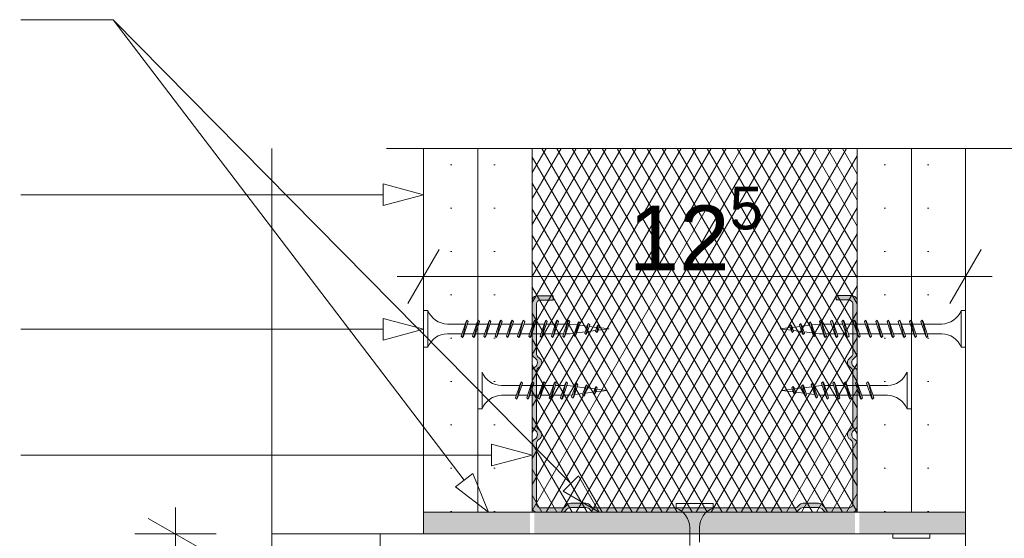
# Paper-space layout 'AD-01 DETAL MONTAŻU BRAMY' of a CAD drawing. Header units: millimetres. Extents: x 0 to 420, y 0 to 297.
# Tile 5 of 16: x 90 to 113, y 87 to 98. Entities that reach past the tile are written whole.
import ezdxf
from ezdxf.xclip import XClip

# ---------------------------------------------------------------- set-up
doc = ezdxf.new("R2010")
doc.units = ezdxf.units.MM
doc.header["$MEASUREMENT"] = 0
doc.header["$XCLIPFRAME"] = 0
doc.linetypes.add('LINIE_3', pattern=[25, 15, -10])
for name, color, linetype, lineweight, true_color in [('0_Nr_pióra__170', 7, 'Continuous', 5, 0x1c1c1c), ('0_Nr_pióra__7', 7, 'Continuous', 18, 0x171717), ('A_ściany proj_Nr_pióra__21', 7, 'Continuous', 5, 0xb0b0b0)]:
    doc.layers.add(name, color=color, linetype=linetype, lineweight=lineweight, true_color=true_color)
for name, color, linetype, lineweight in [('0_Nr_pióra__2', 8, 'Continuous', 13), ('0_Nr_pióra__3', 252, 'Continuous', 13), ('A_stolarka_Nr_pióra__1', 7, 'Continuous', 20), ('A_strop_Nr_pióra__1', 7, 'Continuous', 20), ('A_wymiary_Nr_pióra__1', 7, 'Continuous', 20), ('A_wymiary_Nr_pióra__2', 8, 'Continuous', 13), ('A_ściany proj_Nr_pióra__1', 7, 'Continuous', 20), ('A_ściany proj_Nr_pióra__2', 8, 'Continuous', 13)]:
    doc.layers.add(name, color=color, linetype=linetype, lineweight=lineweight)
doc.layers.add('A_podrys', color=7, linetype='Continuous')
doc.layers.add('A_ściany proj', color=7, linetype='Continuous')
doc.styles.add('STYL_AUTOMATYCZNY_1', font='arial.ttf')
pattern_1 = [(0, (-17681.2045, -4386.8669), (0, 1), [0, -1])]

# ---------------------------------------------------------------- blocks, each defined once
blk = doc.blocks.new('Rysunek_5_5', base_point=(-17681.204, -4386.867))
at = {"linetype": 'Continuous', "lineweight": 0, "true_color": 0x4b4b4b}
blk.add_hatch(color=251, dxfattribs=at).paths.add_polyline_path([(101.658, 89.125, 0.267949), (101.72, 89.017, -0.57735), (101.72, 88.8, 0.267949), (101.658, 88.692), (101.658, 87.239, 0.414214), (101.783, 87.114), (102.344, 87.114, 0.247529), (102.447, 87.168, -0.247529), (102.55, 87.222), (102.9, 87.222, -0.247529), (103.003, 87.168, 0.247529), (103.106, 87.114), (107.709, 87.114, 0.247529), (107.812, 87.168, -0.247529), (107.915, 87.222), (108.265, 87.222, -0.247529), (108.368, 87.168, 0.247529), (108.471, 87.114), (109.033, 87.114, 0.414214), (109.158, 87.239), (109.158, 88.692, 0.267949), (109.095, 88.8, -0.57735), (109.095, 89.017, 0.267949), (109.158, 89.125), (109.158, 90.355, 0.267949), (109.095, 90.463, -0.57735), (109.095, 90.679, 0.267949), (109.158, 90.788), (109.158, 91.99, 0.414214), (109.033, 92.115), (108.67, 92.115), (108.67, 92.015), (108.958, 92.015, -0.414214), (109.058, 91.915), (109.058, 90.788, -0.267949), (108.995, 90.679, 0.57735), (108.995, 90.463, -0.267949), (109.058, 90.355), (109.058, 89.125, -0.267949), (108.995, 89.017, 0.57735), (108.995, 88.8, -0.267949), (109.058, 88.692), (109.058, 87.314, -0.414214), (108.958, 87.214), (108.471, 87.214, -0.247529), (108.368, 87.268, 0.247529), (108.265, 87.322), (107.915, 87.322, 0.247529), (107.812, 87.268, -0.247529), (107.709, 87.214), (103.106, 87.214, -0.247529), (103.003, 87.268, 0.247529), (102.9, 87.322), (102.55, 87.322, 0.247529), (102.447, 87.268, -0.247529), (102.344, 87.214), (101.858, 87.214, -0.414214), (101.758, 87.314), (101.758, 88.692, -0.267949), (101.82, 88.8, 0.57735), (101.82, 89.017, -0.267949), (101.758, 89.125), (101.758, 90.355, -0.267949), (101.82, 90.463, 0.57735), (101.82, 90.679, -0.267949), (101.758, 90.788), (101.758, 91.914, -0.414214), (101.858, 92.014), (102.146, 92.014), (102.146, 92.114), (101.783, 92.114, 0.414214), (101.658, 91.989), (101.658, 90.788, 0.267949), (101.72, 90.679, -0.57735), (101.72, 90.463, 0.267949), (101.658, 90.355)])
at = {"layer": 'A_ściany proj', "linetype": 'Continuous', "lineweight": 13}
h = blk.add_hatch(dxfattribs=at)
h.set_pattern_fill('gypsum_0005', color=8, style=0, pattern_type=2)
h.set_pattern_definition(pattern_1)
h.paths.add_polyline_path([(99.158, 95.514), (99.158, 87.114), (100.408, 87.114), (100.408, 95.514)])
h = blk.add_hatch(dxfattribs=at)
h.set_pattern_fill('gypsum_0005', color=8, style=0, pattern_type=2)
h.set_pattern_definition(pattern_1)
h.paths.add_polyline_path([(100.408, 95.514), (100.408, 87.114), (101.658, 87.114), (101.658, 95.514)])
h = blk.add_hatch(dxfattribs=at)
h.set_pattern_fill('batt_insulation_0005', color=8, style=0, pattern_type=2)
h.set_pattern_definition([(60, (-17681.20446, -4386.86687), (-0.259807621, 0.15), []), (120, (-17681.20446, -4386.86687), (0.259807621, 0.15), [])])
h.paths.add_polyline_path([(101.658, 87.114), (109.158, 87.114), (109.158, 95.514), (101.658, 95.514)])
h = blk.add_hatch(dxfattribs=at)
h.set_pattern_fill('gypsum_0005', color=8, style=0, pattern_type=2)
h.set_pattern_definition(pattern_1)
h.paths.add_polyline_path([(110.408, 87.114), (110.408, 95.514), (109.158, 95.514), (109.158, 87.114)])
h = blk.add_hatch(dxfattribs=at)
h.set_pattern_fill('gypsum_0005', color=8, style=0, pattern_type=2)
h.set_pattern_definition(pattern_1)
h.paths.add_polyline_path([(111.658, 87.114), (111.658, 95.514), (110.408, 95.514), (110.408, 87.114)])
for points in [[(99.158, 87.114), (99.158, 86.614), (101.608, 86.614), (101.608, 87.114)], [(101.708, 87.114), (101.708, 86.614), (109.108, 86.614), (109.108, 87.114)], [(109.208, 87.114), (109.208, 86.614), (111.658, 86.614), (111.658, 87.114)]]:
    blk.add_hatch(color=8, dxfattribs=at).paths.add_polyline_path(points)
h = blk.add_hatch(dxfattribs=at)
h.set_pattern_fill('gypsum_0005', color=8, style=0, pattern_type=2)
h.set_pattern_definition(pattern_1)
h.paths.add_polyline_path([(95.658, 86.614), (95.658, 67.114), (98.158, 67.114), (98.158, 86.614)])
h = blk.add_hatch(dxfattribs=at)
h.set_pattern_fill('gypsum_0005', color=8, style=0, pattern_type=2)
h.set_pattern_definition(pattern_1)
h.paths.add_polyline_path([(98.158, 86.614), (98.158, 84.114), (111.658, 84.114), (111.658, 86.614)])
at = {"layer": '0_Nr_pióra__170', "color": 250, "linetype": 'Continuous', "lineweight": 5, "true_color": 0x1c1c1c}
for p, q in [((92.001, 98.484), (89.867, 98.484)), ((92.001, 98.484), (89.867, 98.484)), ((100.092, 87.856), (92.001, 98.484)), ((102.552, 87.778), (92.001, 98.484)), ((92.001, 94.443), (89.867, 94.443)), ((98.224, 94.443), (92.001, 94.443)), ((92.001, 91.34), (89.867, 91.34)), ((98.224, 91.34), (92.001, 91.34)), ((92.001, 88.436), (89.867, 88.436)), ((100.724, 88.436), (92.001, 88.436))]:
    blk.add_line(p, q, dxfattribs=at)
at = {"layer": '0_Nr_pióra__2', "color": 8, "linetype": 'Continuous', "lineweight": 13}
for p, q in [((99.158, 91.772), (99.258, 91.772)), ((99.158, 90.922), (99.158, 91.772)), ((99.258, 90.922), (99.258, 91.772)), ((111.658, 91.772), (111.558, 91.772)), ((111.558, 90.922), (111.558, 91.772)), ((111.658, 90.922), (111.658, 91.772)), ((100.026, 91.179), (100.139, 91.516)), ((100.057, 91.147), (100.157, 91.547)), ((100.076, 91.179), (100.189, 91.516)), ((100.157, 91.547), (100.139, 91.516)), ((100.157, 91.547), (100.189, 91.516)), ((100.286, 91.179), (100.399, 91.516)), ((100.317, 91.147), (100.417, 91.547)), ((100.336, 91.179), (100.449, 91.516)), ((100.417, 91.547), (100.399, 91.516)), ((100.417, 91.547), (100.449, 91.516)), ((100.546, 91.179), (100.659, 91.516)), ((100.577, 91.147), (100.677, 91.547)), ((100.596, 91.179), (100.709, 91.516)), ((100.677, 91.547), (100.659, 91.516)), ((100.677, 91.547), (100.709, 91.516)), ((100.806, 91.179), (100.919, 91.516)), ((100.837, 91.147), (100.937, 91.547)), ((100.856, 91.179), (100.969, 91.516)), ((100.937, 91.547), (100.919, 91.516)), ((100.937, 91.547), (100.969, 91.516)), ((101.066, 91.179), (101.179, 91.516)), ((101.097, 91.147), (101.197, 91.547)), ((101.116, 91.179), (101.229, 91.516)), ((101.197, 91.547), (101.179, 91.516)), ((101.197, 91.547), (101.229, 91.516)), ((101.326, 91.179), (101.439, 91.516)), ((101.357, 91.147), (101.457, 91.547)), ((101.376, 91.179), (101.489, 91.516)), ((101.457, 91.547), (101.439, 91.516)), ((101.457, 91.547), (101.489, 91.516)), ((101.586, 91.179), (101.699, 91.516)), ((101.617, 91.147), (101.717, 91.547)), ((101.636, 91.179), (101.749, 91.516)), ((101.717, 91.547), (101.699, 91.516)), ((101.717, 91.547), (101.749, 91.516)), ((101.846, 91.179), (101.959, 91.516)), ((101.877, 91.147), (101.977, 91.547)), ((101.896, 91.179), (102.009, 91.516)), ((101.977, 91.547), (101.959, 91.516)), ((101.977, 91.547), (102.009, 91.516)), ((102.106, 91.179), (102.219, 91.516)), ((102.137, 91.147), (102.237, 91.547)), ((102.156, 91.179), (102.269, 91.516)), ((102.237, 91.547), (102.219, 91.516)), ((102.237, 91.547), (102.269, 91.516)), ((102.366, 91.179), (102.479, 91.516)), ((102.397, 91.147), (102.497, 91.547)), ((102.416, 91.179), (102.529, 91.516)), ((102.497, 91.547), (102.479, 91.516)), ((102.497, 91.547), (102.529, 91.516)), ((108.318, 91.547), (108.286, 91.516)), ((108.399, 91.179), (108.286, 91.516)), ((108.318, 91.547), (108.336, 91.516)), ((108.418, 91.147), (108.318, 91.547)), ((108.449, 91.179), (108.336, 91.516)), ((108.578, 91.547), (108.546, 91.516)), ((108.659, 91.179), (108.546, 91.516)), ((108.578, 91.547), (108.596, 91.516)), ((108.678, 91.147), (108.578, 91.547)), ((108.709, 91.179), (108.596, 91.516)), ((108.838, 91.547), (108.806, 91.516)), ((108.919, 91.179), (108.806, 91.516)), ((108.838, 91.547), (108.856, 91.516)), ((108.938, 91.147), (108.838, 91.547)), ((108.969, 91.179), (108.856, 91.516)), ((109.098, 91.547), (109.066, 91.516)), ((109.179, 91.179), (109.066, 91.516)), ((109.098, 91.547), (109.116, 91.516)), ((109.198, 91.147), (109.098, 91.547)), ((109.229, 91.179), (109.116, 91.516)), ((109.358, 91.547), (109.326, 91.516)), ((109.439, 91.179), (109.326, 91.516)), ((109.358, 91.547), (109.376, 91.516)), ((109.458, 91.147), (109.358, 91.547)), ((109.489, 91.179), (109.376, 91.516)), ((109.618, 91.547), (109.586, 91.516)), ((109.699, 91.179), (109.586, 91.516)), ((109.618, 91.547), (109.636, 91.516)), ((109.718, 91.147), (109.618, 91.547)), ((109.749, 91.179), (109.636, 91.516)), ((109.878, 91.547), (109.846, 91.516)), ((109.959, 91.179), (109.846, 91.516)), ((109.878, 91.547), (109.896, 91.516)), ((109.978, 91.147), (109.878, 91.547)), ((110.009, 91.179), (109.896, 91.516)), ((110.138, 91.547), (110.106, 91.516)), ((110.219, 91.179), (110.106, 91.516)), ((110.138, 91.547), (110.156, 91.516)), ((110.238, 91.147), (110.138, 91.547)), ((110.269, 91.179), (110.156, 91.516)), ((110.398, 91.547), (110.366, 91.516)), ((110.479, 91.179), (110.366, 91.516)), ((110.398, 91.547), (110.416, 91.516)), ((110.498, 91.147), (110.398, 91.547)), ((110.529, 91.179), (110.416, 91.516)), ((110.658, 91.547), (110.626, 91.516)), ((110.739, 91.179), (110.626, 91.516)), ((110.658, 91.547), (110.676, 91.516)), ((110.758, 91.147), (110.658, 91.547)), ((110.789, 91.179), (110.676, 91.516)), ((100.12, 91.46), (99.708, 91.46)), ((100.38, 91.46), (100.17, 91.46)), ((100.64, 91.46), (100.43, 91.46)), ((100.9, 91.46), (100.69, 91.46)), ((101.16, 91.46), (100.95, 91.46)), ((101.42, 91.46), (101.21, 91.46)), ((101.68, 91.46), (101.47, 91.46)), ((101.94, 91.46), (101.73, 91.46)), ((102.2, 91.46), (101.99, 91.46)), ((102.46, 91.46), (102.25, 91.46)), ((102.537, 91.46), (102.51, 91.46)), ((102.702, 91.439), (102.537, 91.46)), ((102.622, 91.2), (102.716, 91.481)), ((102.653, 91.168), (102.735, 91.512)), ((102.672, 91.2), (102.766, 91.481)), ((102.735, 91.512), (102.716, 91.481)), ((102.735, 91.512), (102.766, 91.481)), ((102.928, 91.411), (102.75, 91.433)), ((102.873, 91.247), (102.939, 91.444)), ((102.905, 91.216), (102.957, 91.475)), ((102.923, 91.247), (102.989, 91.444)), ((102.935, 91.285), (103.129, 91.309)), ((102.957, 91.475), (102.939, 91.444)), ((102.957, 91.475), (102.989, 91.444)), ((103.154, 91.383), (102.976, 91.405)), ((103.124, 91.294), (103.164, 91.411)), ((103.156, 91.263), (103.124, 91.294)), ((103.156, 91.263), (103.182, 91.442)), ((103.156, 91.263), (103.174, 91.294)), ((103.182, 91.442), (103.164, 91.411)), ((103.174, 91.294), (103.213, 91.411)), ((103.181, 91.315), (103.437, 91.347)), ((103.182, 91.442), (103.213, 91.411)), ((103.437, 91.347), (103.202, 91.377)), ((107.378, 91.347), (107.613, 91.377)), ((107.634, 91.315), (107.378, 91.347)), ((107.633, 91.442), (107.602, 91.411)), ((107.641, 91.294), (107.602, 91.411)), ((107.659, 91.263), (107.633, 91.442)), ((107.633, 91.442), (107.651, 91.411)), ((107.659, 91.263), (107.641, 91.294)), ((107.691, 91.294), (107.651, 91.411)), ((107.659, 91.263), (107.691, 91.294)), ((107.661, 91.383), (107.839, 91.405)), ((107.88, 91.285), (107.686, 91.309)), ((107.858, 91.475), (107.826, 91.444)), ((107.892, 91.247), (107.826, 91.444)), ((107.858, 91.475), (107.876, 91.444)), ((107.91, 91.216), (107.858, 91.475)), ((107.942, 91.247), (107.876, 91.444)), ((107.887, 91.411), (108.065, 91.433)), ((108.08, 91.512), (108.049, 91.481)), ((108.143, 91.2), (108.049, 91.481)), ((108.08, 91.512), (108.099, 91.481)), ((108.162, 91.168), (108.08, 91.512)), ((108.193, 91.2), (108.099, 91.481)), ((108.113, 91.439), (108.278, 91.46)), ((108.278, 91.46), (108.305, 91.46)), ((108.355, 91.46), (108.565, 91.46)), ((108.615, 91.46), (108.825, 91.46)), ((108.875, 91.46), (109.085, 91.46)), ((109.135, 91.46), (109.345, 91.46)), ((109.395, 91.46), (109.605, 91.46)), ((109.655, 91.46), (109.865, 91.46)), ((109.915, 91.46), (110.125, 91.46)), ((110.175, 91.46), (110.385, 91.46)), ((110.435, 91.46), (110.645, 91.46)), ((110.695, 91.46), (111.108, 91.46)), ((99.708, 91.235), (100.045, 91.235)), ((100.057, 91.147), (100.026, 91.179)), ((100.057, 91.147), (100.076, 91.179)), ((100.094, 91.235), (100.305, 91.235)), ((100.317, 91.147), (100.286, 91.179)), ((100.317, 91.147), (100.336, 91.179)), ((100.354, 91.235), (100.565, 91.235)), ((100.577, 91.147), (100.546, 91.179)), ((100.577, 91.147), (100.596, 91.179)), ((100.614, 91.235), (100.825, 91.235)), ((100.837, 91.147), (100.806, 91.179)), ((100.837, 91.147), (100.856, 91.179)), ((100.874, 91.235), (101.085, 91.235)), ((101.097, 91.147), (101.066, 91.179)), ((101.097, 91.147), (101.116, 91.179)), ((101.134, 91.235), (101.345, 91.235)), ((101.357, 91.147), (101.326, 91.179)), ((101.357, 91.147), (101.376, 91.179)), ((101.394, 91.235), (101.605, 91.235)), ((101.617, 91.147), (101.586, 91.179)), ((101.617, 91.147), (101.636, 91.179)), ((101.654, 91.235), (101.865, 91.235)), ((101.877, 91.147), (101.846, 91.179)), ((101.877, 91.147), (101.896, 91.179)), ((101.914, 91.235), (102.125, 91.235)), ((102.137, 91.147), (102.106, 91.179)), ((102.137, 91.147), (102.156, 91.179)), ((102.174, 91.235), (102.385, 91.235)), ((102.397, 91.147), (102.366, 91.179)), ((102.397, 91.147), (102.416, 91.179)), ((102.434, 91.235), (102.537, 91.235)), ((102.537, 91.235), (102.638, 91.247)), ((102.653, 91.168), (102.622, 91.2)), ((102.653, 91.168), (102.672, 91.2)), ((102.69, 91.254), (102.884, 91.278)), ((102.905, 91.216), (102.873, 91.247)), ((102.905, 91.216), (102.923, 91.247)), ((107.91, 91.216), (107.892, 91.247)), ((107.91, 91.216), (107.942, 91.247)), ((108.125, 91.254), (107.931, 91.278)), ((108.162, 91.168), (108.143, 91.2)), ((108.162, 91.168), (108.193, 91.2)), ((108.278, 91.235), (108.177, 91.247)), ((108.381, 91.235), (108.278, 91.235)), ((108.418, 91.147), (108.399, 91.179)), ((108.418, 91.147), (108.449, 91.179)), ((108.641, 91.235), (108.43, 91.235)), ((108.678, 91.147), (108.659, 91.179)), ((108.678, 91.147), (108.709, 91.179)), ((108.901, 91.235), (108.69, 91.235)), ((108.938, 91.147), (108.919, 91.179)), ((108.938, 91.147), (108.969, 91.179)), ((109.161, 91.235), (108.95, 91.235)), ((109.198, 91.147), (109.179, 91.179)), ((109.198, 91.147), (109.229, 91.179)), ((109.421, 91.235), (109.21, 91.235)), ((109.458, 91.147), (109.439, 91.179)), ((109.458, 91.147), (109.489, 91.179)), ((109.681, 91.235), (109.47, 91.235)), ((109.718, 91.147), (109.699, 91.179)), ((109.718, 91.147), (109.749, 91.179)), ((109.941, 91.235), (109.73, 91.235)), ((109.978, 91.147), (109.959, 91.179)), ((109.978, 91.147), (110.009, 91.179)), ((110.201, 91.235), (109.99, 91.235)), ((110.238, 91.147), (110.219, 91.179)), ((110.238, 91.147), (110.269, 91.179)), ((110.461, 91.235), (110.25, 91.235)), ((110.498, 91.147), (110.479, 91.179)), ((110.498, 91.147), (110.529, 91.179)), ((110.721, 91.235), (110.51, 91.235)), ((110.758, 91.147), (110.739, 91.179)), ((110.758, 91.147), (110.789, 91.179)), ((111.108, 91.235), (110.77, 91.235)), ((99.158, 90.922), (99.258, 90.922)), ((111.658, 90.922), (111.558, 90.922)), ((100.408, 89.501), (100.408, 90.351)), ((100.508, 89.501), (100.508, 90.351)), ((110.308, 89.501), (110.308, 90.351)), ((110.408, 89.501), (110.408, 90.351)), ((101.37, 90.039), (100.958, 90.039)), ((101.276, 89.758), (101.389, 90.095)), ((101.308, 89.726), (101.408, 90.126)), ((101.326, 89.758), (101.439, 90.095)), ((101.408, 90.126), (101.389, 90.095)), ((101.408, 90.126), (101.439, 90.095)), ((101.63, 90.039), (101.42, 90.039)), ((101.536, 89.758), (101.649, 90.095)), ((101.568, 89.726), (101.668, 90.126)), ((101.586, 89.758), (101.699, 90.095)), ((101.668, 90.126), (101.649, 90.095)), ((101.668, 90.126), (101.699, 90.095)), ((101.89, 90.039), (101.68, 90.039)), ((101.796, 89.758), (101.909, 90.095)), ((101.828, 89.726), (101.928, 90.126)), ((101.846, 89.758), (101.959, 90.095)), ((101.928, 90.126), (101.909, 90.095)), ((101.928, 90.126), (101.959, 90.095)), ((102.15, 90.039), (101.94, 90.039)), ((102.056, 89.758), (102.169, 90.095)), ((102.088, 89.726), (102.188, 90.126)), ((102.106, 89.758), (102.219, 90.095)), ((102.188, 90.126), (102.169, 90.095)), ((102.188, 90.126), (102.219, 90.095)), ((102.41, 90.039), (102.2, 90.039)), ((102.316, 89.758), (102.429, 90.095)), ((102.348, 89.726), (102.448, 90.126)), ((102.366, 89.758), (102.479, 90.095)), ((102.448, 90.126), (102.429, 90.095)), ((102.448, 90.126), (102.479, 90.095)), ((102.488, 90.039), (102.46, 90.039)), ((102.488, 90.039), (102.653, 90.018)), ((102.572, 89.779), (102.667, 90.059)), ((102.604, 89.747), (102.685, 90.091)), ((102.622, 89.779), (102.717, 90.059)), ((102.685, 90.091), (102.667, 90.059)), ((102.685, 90.091), (102.717, 90.059)), ((102.701, 90.012), (102.879, 89.99)), ((102.824, 89.826), (102.89, 90.022)), ((102.855, 89.794), (102.908, 90.054)), ((102.873, 89.826), (102.939, 90.022)), ((102.908, 90.054), (102.89, 90.022)), ((102.908, 90.054), (102.939, 90.022)), ((102.926, 89.984), (103.105, 89.961)), ((103.075, 89.873), (103.114, 89.989)), ((103.106, 89.841), (103.132, 90.021)), ((103.132, 90.021), (103.114, 89.989)), ((103.125, 89.873), (103.164, 89.989)), ((103.132, 90.021), (103.164, 89.989)), ((103.132, 89.894), (103.388, 89.926)), ((103.152, 89.955), (103.388, 89.926)), ((107.663, 89.955), (107.427, 89.926)), ((107.683, 89.894), (107.427, 89.926)), ((107.683, 90.021), (107.651, 89.989)), ((107.69, 89.873), (107.651, 89.989)), ((107.709, 89.841), (107.683, 90.021)), ((107.683, 90.021), (107.701, 89.989)), ((107.74, 89.873), (107.701, 89.989)), ((107.889, 89.984), (107.71, 89.961)), ((107.907, 90.054), (107.876, 90.022)), ((107.942, 89.826), (107.876, 90.022)), ((107.96, 89.794), (107.907, 90.054)), ((107.907, 90.054), (107.925, 90.022)), ((107.991, 89.826), (107.925, 90.022)), ((108.114, 90.012), (107.936, 89.99)), ((108.13, 90.091), (108.098, 90.059)), ((108.193, 89.779), (108.098, 90.059)), ((108.13, 90.091), (108.148, 90.059)), ((108.211, 89.747), (108.13, 90.091)), ((108.243, 89.779), (108.148, 90.059)), ((108.327, 90.039), (108.162, 90.018)), ((108.327, 90.039), (108.355, 90.039)), ((108.368, 90.126), (108.336, 90.095)), ((108.449, 89.758), (108.336, 90.095)), ((108.368, 90.126), (108.386, 90.095)), ((108.468, 89.726), (108.368, 90.126)), ((108.499, 89.758), (108.386, 90.095)), ((108.405, 90.039), (108.615, 90.039)), ((108.628, 90.126), (108.596, 90.095)), ((108.709, 89.758), (108.596, 90.095)), ((108.628, 90.126), (108.646, 90.095)), ((108.728, 89.726), (108.628, 90.126)), ((108.759, 89.758), (108.646, 90.095)), ((108.665, 90.039), (108.875, 90.039)), ((108.888, 90.126), (108.856, 90.095)), ((108.969, 89.758), (108.856, 90.095)), ((108.988, 89.726), (108.888, 90.126)), ((108.888, 90.126), (108.906, 90.095)), ((109.019, 89.758), (108.906, 90.095)), ((108.925, 90.039), (109.135, 90.039)), ((109.148, 90.126), (109.116, 90.095)), ((109.229, 89.758), (109.116, 90.095)), ((109.148, 90.126), (109.166, 90.095)), ((109.248, 89.726), (109.148, 90.126)), ((109.279, 89.758), (109.166, 90.095)), ((109.185, 90.039), (109.395, 90.039)), ((109.408, 90.126), (109.376, 90.095)), ((109.489, 89.758), (109.376, 90.095)), ((109.508, 89.726), (109.408, 90.126)), ((109.408, 90.126), (109.426, 90.095)), ((109.539, 89.758), (109.426, 90.095)), ((109.445, 90.039), (109.858, 90.039)), ((100.958, 89.814), (101.295, 89.814)), ((101.308, 89.726), (101.276, 89.758)), ((101.308, 89.726), (101.326, 89.758)), ((101.345, 89.814), (101.555, 89.814)), ((101.568, 89.726), (101.536, 89.758)), ((101.568, 89.726), (101.586, 89.758)), ((101.605, 89.814), (101.815, 89.814)), ((101.828, 89.726), (101.796, 89.758)), ((101.828, 89.726), (101.846, 89.758)), ((101.865, 89.814), (102.075, 89.814)), ((102.088, 89.726), (102.056, 89.758)), ((102.088, 89.726), (102.106, 89.758)), ((102.125, 89.814), (102.335, 89.814)), ((102.348, 89.726), (102.316, 89.758)), ((102.348, 89.726), (102.366, 89.758)), ((102.385, 89.814), (102.488, 89.814)), ((102.488, 89.814), (102.588, 89.826)), ((102.604, 89.747), (102.572, 89.779)), ((102.604, 89.747), (102.622, 89.779)), ((102.64, 89.833), (102.834, 89.857)), ((102.855, 89.794), (102.824, 89.826)), ((102.855, 89.794), (102.873, 89.826)), ((102.886, 89.863), (103.08, 89.887)), ((103.106, 89.841), (103.075, 89.873)), ((103.106, 89.841), (103.125, 89.873)), ((107.709, 89.841), (107.69, 89.873)), ((107.709, 89.841), (107.74, 89.873)), ((107.929, 89.863), (107.735, 89.887)), ((107.96, 89.794), (107.942, 89.826)), ((107.96, 89.794), (107.991, 89.826)), ((108.175, 89.833), (107.981, 89.857)), ((108.211, 89.747), (108.193, 89.779)), ((108.211, 89.747), (108.243, 89.779)), ((108.327, 89.814), (108.227, 89.826)), ((108.43, 89.814), (108.327, 89.814)), ((108.468, 89.726), (108.449, 89.758)), ((108.468, 89.726), (108.499, 89.758)), ((108.69, 89.814), (108.48, 89.814)), ((108.728, 89.726), (108.709, 89.758)), ((108.728, 89.726), (108.759, 89.758)), ((108.95, 89.814), (108.74, 89.814)), ((108.988, 89.726), (108.969, 89.758)), ((108.988, 89.726), (109.019, 89.758)), ((109.21, 89.814), (109, 89.814)), ((109.248, 89.726), (109.229, 89.758)), ((109.248, 89.726), (109.279, 89.758)), ((109.47, 89.814), (109.26, 89.814)), ((109.508, 89.726), (109.489, 89.758)), ((109.508, 89.726), (109.539, 89.758)), ((109.858, 89.814), (109.52, 89.814)), ((100.408, 89.501), (100.508, 89.501)), ((110.408, 89.501), (110.308, 89.501)), ((104.983, 87.314), (104.983, 87.214)), ((105.833, 87.314), (104.983, 87.314)), ((105.833, 87.214), (104.983, 87.214)), ((105.833, 87.314), (105.833, 87.214)), ((105.295, 86.351), (105.295, 86.764)), ((105.52, 86.764), (105.52, 86.426)), ((109.983, 86.614), (109.983, 86.514)), ((110.833, 86.614), (109.983, 86.614)), ((110.833, 86.614), (110.833, 86.514)), ((110.833, 86.514), (109.983, 86.514))]:
    blk.add_line(p, q, dxfattribs=at)
for centre, start, end in [((99.716, 91.952), 201.3836, 269.0608), ((111.099, 91.952), 270.9392, 338.6164), ((99.716, 90.743), 90.9391, 158.6163), ((111.099, 90.743), 21.3837, 89.0609), ((100.966, 90.53), 201.3836, 269.0608), ((109.849, 90.53), 270.9392, 338.6164), ((100.966, 89.322), 90.9391, 158.6163), ((109.849, 89.322), 21.3837, 89.0609), ((104.803, 86.755), 0.9392, 68.6164), ((106.012, 86.755), 111.3837, 179.0609)]:
    blk.add_arc(centre, 0.492, start, end, dxfattribs=at)
at = {"layer": '0_Nr_pióra__3', "color": 252, "linetype": 'Continuous', "lineweight": 13, "flags": 128}
blk.add_lwpolyline([(101.658, 89.125, 0.267949), (101.72, 89.017, -0.57735), (101.72, 88.8, 0.267949), (101.658, 88.692), (101.658, 87.239, 0.414214), (101.783, 87.114), (102.344, 87.114, 0.247529), (102.447, 87.168, -0.247529), (102.55, 87.222), (102.9, 87.222, -0.247529), (103.003, 87.168, 0.247529), (103.106, 87.114), (107.709, 87.114, 0.247529), (107.812, 87.168, -0.247529), (107.915, 87.222), (108.265, 87.222, -0.247529), (108.368, 87.168, 0.247529), (108.471, 87.114), (109.033, 87.114, 0.414214), (109.158, 87.239), (109.158, 88.692, 0.267949), (109.095, 88.8, -0.57735), (109.095, 89.017, 0.267949), (109.158, 89.125), (109.158, 90.355, 0.267949), (109.095, 90.463, -0.57735), (109.095, 90.679, 0.267949), (109.158, 90.788), (109.158, 91.99, 0.414214), (109.033, 92.115), (108.67, 92.115), (108.67, 92.015), (108.958, 92.015, -0.414214), (109.058, 91.915), (109.058, 90.788, -0.267949), (108.995, 90.679, 0.57735), (108.995, 90.463, -0.267949), (109.058, 90.355), (109.058, 89.125, -0.267949), (108.995, 89.017, 0.57735), (108.995, 88.8, -0.267949), (109.058, 88.692), (109.058, 87.314, -0.414214), (108.958, 87.214), (108.471, 87.214, -0.247529), (108.368, 87.268, 0.247529), (108.265, 87.322), (107.915, 87.322, 0.247529), (107.812, 87.268, -0.247529), (107.709, 87.214), (103.106, 87.214, -0.247529), (103.003, 87.268, 0.247529), (102.9, 87.322), (102.55, 87.322, 0.247529), (102.447, 87.268, -0.247529), (102.344, 87.214), (101.858, 87.214, -0.414214), (101.758, 87.314), (101.758, 88.692, -0.267949), (101.82, 88.8, 0.57735), (101.82, 89.017, -0.267949), (101.758, 89.125), (101.758, 90.355, -0.267949), (101.82, 90.463, 0.57735), (101.82, 90.679, -0.267949), (101.758, 90.788), (101.758, 91.914, -0.414214), (101.858, 92.014), (102.146, 92.014), (102.146, 92.114), (101.783, 92.114, 0.414214), (101.658, 91.989), (101.658, 90.788, 0.267949), (101.72, 90.679, -0.57735), (101.72, 90.463, 0.267949), (101.658, 90.355)], format="xyb", close=True, dxfattribs=at)
at = {"layer": '0_Nr_pióra__7', "color": 250, "linetype": 'Continuous', "lineweight": 18, "true_color": 0x171717}
for p, q in [((98.224, 94.193), (98.224, 94.693)), ((99.158, 94.443), (98.224, 94.693)), ((99.158, 94.443), (98.224, 94.193)), ((98.224, 91.09), (98.224, 91.59)), ((99.158, 91.34), (98.224, 91.59)), ((99.158, 91.34), (98.224, 91.09)), ((100.724, 88.186), (100.724, 88.686)), ((101.658, 88.436), (100.724, 88.686)), ((101.658, 88.436), (100.724, 88.186)), ((99.893, 87.704), (100.291, 88.007)), ((100.658, 87.114), (100.291, 88.007)), ((102.374, 87.603), (102.73, 87.954)), ((103.206, 87.114), (102.73, 87.954)), ((100.658, 87.114), (99.893, 87.704)), ((103.206, 87.114), (102.374, 87.603))]:
    blk.add_line(p, q, dxfattribs=at)
at = {"layer": 'A_stolarka_Nr_pióra__1', "color": 7, "linetype": 'Continuous', "lineweight": 20}
blk.add_line((111.658, 69.614), (111.658, 95.514), dxfattribs=at)
at = {"layer": 'A_strop_Nr_pióra__1', "color": 7, "linetype": 'LINIE_3', "lineweight": 20}
blk.add_line((73.303, 95.514), (156.515, 95.514), dxfattribs=at)
at = {"layer": 'A_wymiary_Nr_pióra__1', "color": 7, "linetype": 'Continuous', "lineweight": 20}
for p, q in [((99.518, 93.182), (98.797, 91.932)), ((111.297, 91.932), (112.018, 93.182)), ((94.057, 86.253), (92.807, 86.974))]:
    blk.add_line(p, q, dxfattribs=at)
at = {"layer": 'A_wymiary_Nr_pióra__2', "color": 8, "linetype": 'Continuous', "lineweight": 13}
for p, q in [((99.158, 91.619), (99.158, 93.494)), ((111.658, 91.619), (111.658, 93.494)), ((98.546, 92.557), (99.158, 92.557)), ((99.158, 92.557), (111.658, 92.557)), ((111.658, 92.557), (112.269, 92.557)), ((93.432, 86.614), (93.432, 87.225)), ((94.37, 86.614), (92.495, 86.614)), ((93.432, 81.614), (93.432, 86.614))]:
    blk.add_line(p, q, dxfattribs=at)
at = {"layer": 'A_ściany proj_Nr_pióra__1', "color": 7, "linetype": 'Continuous', "lineweight": 20}
for q in [(95.658, 64.614), (99.158, 86.614)]:
    blk.add_line((95.658, 86.614), q, dxfattribs=at)
at = {"layer": 'A_ściany proj_Nr_pióra__1', "color": 7, "linetype": 'Continuous', "lineweight": 20, "flags": 128}
for points in [[(99.158, 95.514), (99.158, 86.614)], [(111.658, 86.614), (111.658, 95.514)], [(99.158, 86.614), (111.658, 86.614)]]:
    blk.add_lwpolyline(points, dxfattribs=at)
at = {"layer": 'A_ściany proj_Nr_pióra__2', "color": 8, "linetype": 'Continuous', "lineweight": 13, "flags": 128}
blk.add_lwpolyline([(95.658, 86.614), (95.658, 95.514)], dxfattribs=at)
at = {"layer": 'A_ściany proj_Nr_pióra__21', "color": 253, "linetype": 'Continuous', "lineweight": 5, "true_color": 0xb0b0b0}
for p, q in [((100.408, 95.514), (100.408, 87.114)), ((101.658, 95.514), (101.658, 87.114)), ((109.158, 87.114), (109.158, 95.514)), ((110.408, 87.114), (110.408, 95.514)), ((99.158, 87.114), (111.658, 87.114)), ((98.158, 86.614), (98.158, 67.114))]:
    blk.add_line(p, q, dxfattribs=at)
at = {"layer": 'A_wymiary_Nr_pióra__1', "color": 7, "linetype": 'Continuous', "lineweight": 20, "insert": (103.886, 92.257), "char_height": 1.5, "attachment_point": 7, "style": 'STYL_AUTOMATYCZNY_1'}
blk.add_mtext('\\A1;{\\pql;\\fArial|b0|i0|c238|p0;\\W1.000000;12\\fArial|b0|i0|c238|p0;\\W1.000000;\\A1{\\H.66x;\\S5^  ;}}', dxfattribs=at)

psp = doc.layouts.new('AD-01 DETAL MONTAŻU BRAMY')

# ---------------------------------------------------------------- block references
at = {"layer": 'A_podrys', "color": 37, "linetype": 'Continuous', "lineweight": 5, "true_color": 0x656532}
ref = psp.add_blockref('Rysunek_5_5', (-17681.204, -4386.867), dxfattribs=at)
XClip(ref).set_block_clipping_path([(35.5869741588, 17.3259191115), (166.949039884, 125.4616485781)])

doc.saveas('drawing.dxf')
